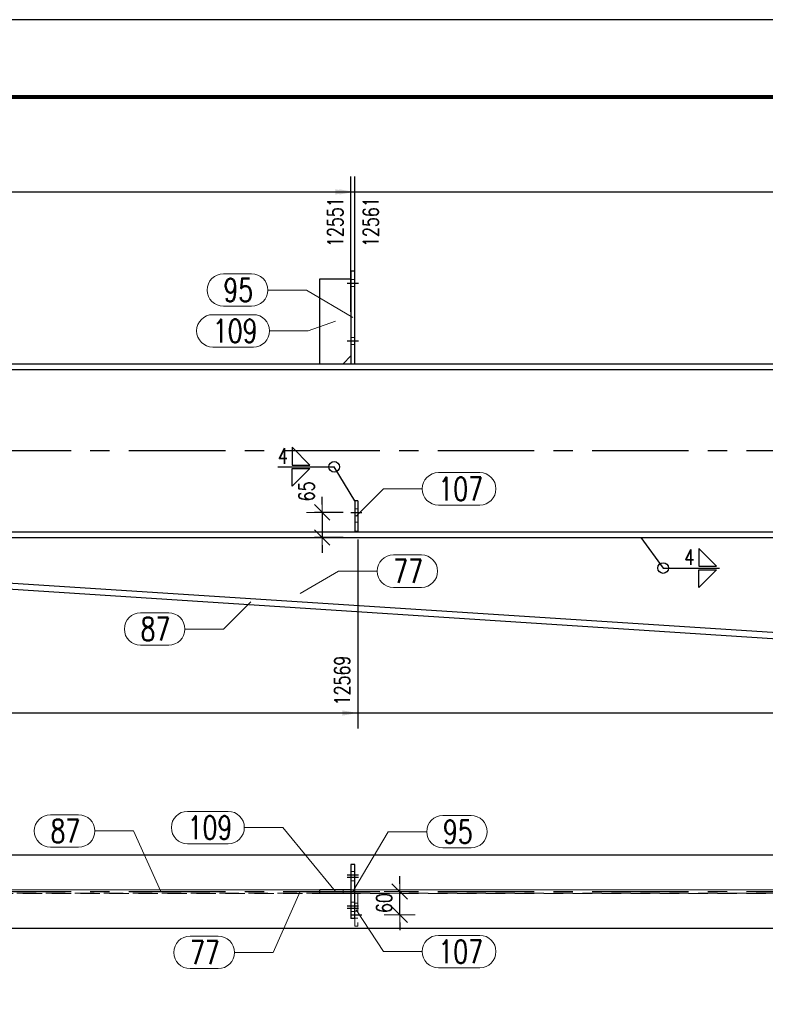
# Model space of a CAD drawing. Header units: millimetres. Extents: x 3528 to 4122, y 12541 to 12988.
# Tile 16 of 47: x 3786 to 3882, y 12834 to 12961. Entities that reach past the tile are written whole.
import ezdxf

# ---------------------------------------------------------------- set-up
doc = ezdxf.new("R2010")
doc.units = ezdxf.units.MM
doc.header["$LTSCALE"] = 10
doc.linetypes.add('HIDDEN', pattern=[0.375, 0.25, -0.125])
doc.linetypes.add('MITTE', pattern=[2, 1.25, -0.25, 0.25, -0.25])
doc.layers.get('Defpoints').update_dxf_attribs({"color": 1})
doc.layers.add('_FORMATKA', color=8, linetype='Continuous', plot=False)
for name, color, linetype, lineweight in [('_RAMKA', 7, 'Continuous', 35), ('PS_DIM', 4, 'Continuous', 13), ('PS_Hidden', 2, 'HIDDEN', 9), ('PS_Pos', 1, 'Continuous', 15), ('PS_SOLID', 7, 'Continuous', 30)]:
    doc.layers.add(name, color=color, linetype=linetype, lineweight=lineweight)
for name, color, linetype in [('PS_MID', 5, 'MITTE'), ('PS_SHAPE', 3, 'Continuous'), ('PS_WELD', 1, 'Continuous')]:
    doc.layers.add(name, color=color, linetype=linetype)
doc.styles.add('simplex', font='simplex.shx', dxfattribs={"width": 0.75})
doc.dimstyles.new('1_20_GŁ_DS1-LS20', dxfattribs={"dimtxt": 2, "dimasz": 2, "dimexe": 2, "dimexo": 5, "dimgap": 1, "dimtad": 1, "dimjust": 4, "dimdec": 0, "dimlfac": 20, "dimtxsty": 'simplex', "dimblk1": 'NONE', "dimsah": 1, "dimcen": 2, "dimclrd": 256, "dimclre": 256, "dimclrt": 4, "dimadec": 1, "dimazin": 0, "dimtfac": 1, "dimtdec": 0, "dimtmove": 2, "dimatfit": 3, "dimfxl": 1, "dimarcsym": 0})
doc.dimstyles.new('1_20_PRZ', dxfattribs={"dimtxt": 2, "dimasz": 1, "dimexe": 2, "dimexo": 5, "dimgap": 1, "dimtad": 1, "dimdec": 0, "dimlfac": 20, "dimtxsty": 'simplex', "dimblk": 'dimznak', "dimcen": 2, "dimse1": 1, "dimse2": 1, "dimclrd": 256, "dimclrt": 4, "dimadec": 1, "dimazin": 0, "dimtfac": 1, "dimtdec": 0, "dimtix": 1, "dimtmove": 2, "dimatfit": 3, "dimldrblk": 'dim-grot', "dimfxl": 1, "dimarcsym": 0})
doc.dimstyles.new('1_20_SC', dxfattribs={"dimtxt": 2, "dimasz": 1, "dimexe": 1, "dimexo": 1, "dimgap": 1, "dimtad": 1, "dimdec": 0, "dimlfac": 20, "dimtxsty": 'simplex', "dimblk": 'dimznak', "dimcen": 2, "dimclrd": 256, "dimclre": 256, "dimclrt": 4, "dimadec": 1, "dimazin": 0, "dimtfac": 1, "dimtdec": 0, "dimtix": 1, "dimtmove": 2, "dimatfit": 3, "dimldrblk": 'dim-grot', "dimfxl": 1, "dimarcsym": 0})

# ---------------------------------------------------------------- blocks, each defined once
blk = doc.blocks.new('*D22')
at = {"layer": 'Defpoints', "color": 0, "transparency": 16777216}
for p in [(3828.58, 12938.92), (3828.58, 12918.39), (3585.58, 12894.17)]:
    blk.add_point(p, dxfattribs=at)
at = {"layer": 'PS_DIM', "lineweight": -2, "transparency": 16777216}
for p, q in [((3585.58, 12899.17), (3585.58, 12940.92)), ((3828.58, 12923.39), (3828.58, 12940.92)), ((3585.58, 12938.92), (3826.58, 12938.92))]:
    blk.add_line(p, q, dxfattribs=at)
at = {"layer": 'PS_DIM', "transparency": 16777216}
blk.add_solid([(3826.58, 12939.25), (3826.58, 12938.58), (3828.58, 12938.92)], dxfattribs=at)
at = {"layer": 'PS_DIM', "color": 4, "transparency": 16777216, "insert": (3826.56, 12935), "char_height": 2, "attachment_point": 5, "rotation": 90, "style": 'simplex'}
blk.add_mtext('12551', dxfattribs=at)
blk = doc.blocks.new('_None')
blk = doc.blocks.new('*D23')
at = {"layer": 'Defpoints', "color": 0, "transparency": 16777216}
for p in [(3829.08, 12938.92), (3829.08, 12918.37), (3585.58, 12894.17)]:
    blk.add_point(p, dxfattribs=at)
at = {"layer": 'PS_DIM', "lineweight": -2, "transparency": 16777216}
for p, q in [((3585.58, 12899.17), (3585.58, 12940.92)), ((3829.08, 12923.37), (3829.08, 12940.92)), ((3585.58, 12938.92), (3827.08, 12938.92))]:
    blk.add_line(p, q, dxfattribs=at)
at = {"layer": 'PS_DIM', "transparency": 16777216}
blk.add_solid([(3827.08, 12939.25), (3827.08, 12938.58), (3829.08, 12938.92)], dxfattribs=at)
at = {"layer": 'PS_DIM', "color": 4, "transparency": 16777216, "insert": (3831.17, 12935), "char_height": 2, "attachment_point": 5, "rotation": 90, "style": 'simplex'}
blk.add_mtext('12561', dxfattribs=at)
blk = doc.blocks.new('*D24')
at = {"layer": 'Defpoints', "color": 0, "transparency": 16777216}
for p in [(3938.85, 12938.92), (3938.85, 12915.89), (3585.58, 12894.17)]:
    blk.add_point(p, dxfattribs=at)
at = {"layer": 'PS_DIM', "lineweight": -2, "transparency": 16777216}
for p, q in [((3585.58, 12899.17), (3585.58, 12940.92)), ((3938.85, 12920.89), (3938.85, 12940.92)), ((3585.58, 12938.92), (3936.85, 12938.92))]:
    blk.add_line(p, q, dxfattribs=at)
at = {"layer": 'PS_DIM', "transparency": 16777216}
blk.add_solid([(3936.85, 12939.25), (3936.85, 12938.58), (3938.85, 12938.92)], dxfattribs=at)
at = {"layer": 'PS_DIM', "color": 4, "transparency": 16777216, "insert": (3936.83, 12934.72), "char_height": 2, "attachment_point": 5, "rotation": 90, "style": 'simplex'}
blk.add_mtext('14756', dxfattribs=at)
blk = doc.blocks.new('*D25')
at = {"layer": 'Defpoints', "color": 0, "transparency": 16777216}
for p in [(3943.58, 12938.92), (3943.58, 12918.51), (3585.58, 12894.17)]:
    blk.add_point(p, dxfattribs=at)
at = {"layer": 'PS_DIM', "lineweight": -2, "transparency": 16777216}
for p, q in [((3585.58, 12899.17), (3585.58, 12940.92)), ((3943.58, 12923.51), (3943.58, 12940.92)), ((3585.58, 12938.92), (3941.58, 12938.92))]:
    blk.add_line(p, q, dxfattribs=at)
at = {"layer": 'PS_DIM', "transparency": 16777216}
blk.add_solid([(3941.58, 12939.25), (3941.58, 12938.58), (3943.58, 12938.92)], dxfattribs=at)
at = {"layer": 'PS_DIM', "color": 4, "transparency": 16777216, "insert": (3941.56, 12935), "char_height": 2, "attachment_point": 5, "rotation": 90, "style": 'simplex'}
blk.add_mtext('14851', dxfattribs=at)
blk = doc.blocks.new('*D26')
at = {"layer": 'Defpoints', "color": 0, "transparency": 16777216}
for p in [(3944.08, 12938.92), (3944.08, 12918.45), (3585.58, 12894.17)]:
    blk.add_point(p, dxfattribs=at)
at = {"layer": 'PS_DIM', "lineweight": -2, "transparency": 16777216}
for p, q in [((3585.58, 12899.17), (3585.58, 12940.92)), ((3944.08, 12923.45), (3944.08, 12940.92)), ((3585.58, 12938.92), (3942.08, 12938.92))]:
    blk.add_line(p, q, dxfattribs=at)
at = {"layer": 'PS_DIM', "transparency": 16777216}
blk.add_solid([(3942.08, 12939.25), (3942.08, 12938.58), (3944.08, 12938.92)], dxfattribs=at)
at = {"layer": 'PS_DIM', "color": 4, "transparency": 16777216, "insert": (3945.89, 12935), "char_height": 2, "attachment_point": 5, "rotation": 90, "style": 'simplex'}
blk.add_mtext('14861', dxfattribs=at)
blk = doc.blocks.new('*D27')
at = {"layer": 'Defpoints', "color": 0, "transparency": 16777216}
for p in [(3951.05, 12938.92), (3951.05, 12916.67), (3585.58, 12894.17)]:
    blk.add_point(p, dxfattribs=at)
at = {"layer": 'PS_DIM', "lineweight": -2, "transparency": 16777216}
for p, q in [((3585.58, 12899.17), (3585.58, 12940.92)), ((3951.05, 12921.67), (3951.05, 12940.92)), ((3585.58, 12938.92), (3949.05, 12938.92))]:
    blk.add_line(p, q, dxfattribs=at)
at = {"layer": 'PS_DIM', "transparency": 16777216}
blk.add_solid([(3949.05, 12939.25), (3949.05, 12938.58), (3951.05, 12938.92)], dxfattribs=at)
at = {"layer": 'PS_DIM', "color": 4, "transparency": 16777216, "insert": (3949.03, 12934.68), "char_height": 2, "attachment_point": 5, "rotation": 90, "style": 'simplex'}
blk.add_mtext('15000', dxfattribs=at)
blk = doc.blocks.new('*D28')
at = {"layer": 'Defpoints', "color": 0, "transparency": 16777216}
for p in [(3951.46, 12938.92), (3951.46, 12915.63), (3585.58, 12894.17)]:
    blk.add_point(p, dxfattribs=at)
at = {"layer": 'PS_DIM', "lineweight": -2, "transparency": 16777216}
for p, q in [((3585.58, 12899.17), (3585.58, 12940.92)), ((3951.46, 12920.63), (3951.46, 12940.92)), ((3585.58, 12938.92), (3949.46, 12938.92))]:
    blk.add_line(p, q, dxfattribs=at)
at = {"layer": 'PS_DIM', "transparency": 16777216}
blk.add_solid([(3949.46, 12939.25), (3949.46, 12938.58), (3951.46, 12938.92)], dxfattribs=at)
at = {"layer": 'PS_DIM', "color": 4, "transparency": 16777216, "insert": (3953.38, 12934.68), "char_height": 2, "attachment_point": 5, "rotation": 90, "style": 'simplex'}
blk.add_mtext('15008', dxfattribs=at)
blk = doc.blocks.new('*D32')
at = {"layer": 'Defpoints', "color": 0, "transparency": 16777216}
for p in [(3829.48, 12898.92), (3585.58, 12894.17), (3829.48, 12871.44)]:
    blk.add_point(p, dxfattribs=at)
at = {"layer": 'PS_DIM', "lineweight": -2, "transparency": 16777216}
for p, q in [((3829.48, 12893.92), (3829.48, 12869.44)), ((3585.58, 12889.17), (3585.58, 12869.44)), ((3585.58, 12871.44), (3827.48, 12871.44))]:
    blk.add_line(p, q, dxfattribs=at)
at = {"layer": 'PS_DIM', "transparency": 16777216}
blk.add_solid([(3827.48, 12871.77), (3827.48, 12871.1), (3829.48, 12871.44)], dxfattribs=at)
at = {"layer": 'PS_DIM', "color": 4, "transparency": 16777216, "insert": (3827.46, 12875.64), "char_height": 2, "attachment_point": 5, "rotation": 90, "style": 'simplex'}
blk.add_mtext('12569', dxfattribs=at)
blk = doc.blocks.new('*D33')
at = {"layer": 'Defpoints', "color": 0, "transparency": 16777216}
for p in [(3940.07, 12904.46), (3585.58, 12894.17), (3940.07, 12871.44)]:
    blk.add_point(p, dxfattribs=at)
at = {"layer": 'PS_DIM', "lineweight": -2, "transparency": 16777216}
for p, q in [((3940.07, 12899.46), (3940.07, 12869.44)), ((3585.58, 12889.17), (3585.58, 12869.44)), ((3585.58, 12871.44), (3938.07, 12871.44))]:
    blk.add_line(p, q, dxfattribs=at)
at = {"layer": 'PS_DIM', "transparency": 16777216}
blk.add_solid([(3938.07, 12871.77), (3938.07, 12871.1), (3940.07, 12871.44)], dxfattribs=at)
at = {"layer": 'PS_DIM', "color": 4, "transparency": 16777216, "insert": (3938.05, 12875.67), "char_height": 2, "attachment_point": 5, "rotation": 90, "style": 'simplex'}
blk.add_mtext('14780', dxfattribs=at)
blk = doc.blocks.new('*D34')
at = {"layer": 'Defpoints', "color": 0, "transparency": 16777216}
for p in [(3951.05, 12916.67), (3585.58, 12894.17), (3951.05, 12871.44)]:
    blk.add_point(p, dxfattribs=at)
at = {"layer": 'PS_DIM', "lineweight": -2, "transparency": 16777216}
for p, q in [((3951.05, 12911.67), (3951.05, 12869.44)), ((3585.58, 12889.17), (3585.58, 12869.44)), ((3585.58, 12871.44), (3949.05, 12871.44))]:
    blk.add_line(p, q, dxfattribs=at)
at = {"layer": 'PS_DIM', "transparency": 16777216}
blk.add_solid([(3949.05, 12871.77), (3949.05, 12871.1), (3951.05, 12871.44)], dxfattribs=at)
at = {"layer": 'PS_DIM', "color": 4, "transparency": 16777216, "insert": (3949.03, 12875.67), "char_height": 2, "attachment_point": 5, "rotation": 90, "style": 'simplex'}
blk.add_mtext('15000', dxfattribs=at)
blk = doc.blocks.new('*D35')
at = {"layer": 'Defpoints', "color": 0, "transparency": 16777216}
for p in [(3951.46, 12915.63), (3585.58, 12894.17), (3951.46, 12871.44)]:
    blk.add_point(p, dxfattribs=at)
at = {"layer": 'PS_DIM', "lineweight": -2, "transparency": 16777216}
for p, q in [((3951.46, 12910.63), (3951.46, 12869.44)), ((3585.58, 12889.17), (3585.58, 12869.44)), ((3585.58, 12871.44), (3949.46, 12871.44))]:
    blk.add_line(p, q, dxfattribs=at)
at = {"layer": 'PS_DIM', "transparency": 16777216}
blk.add_solid([(3949.46, 12871.77), (3949.46, 12871.1), (3951.46, 12871.44)], dxfattribs=at)
at = {"layer": 'PS_DIM', "color": 4, "transparency": 16777216, "insert": (3953.67, 12875.67), "char_height": 2, "attachment_point": 5, "rotation": 90, "style": 'simplex'}
blk.add_mtext('15008', dxfattribs=at)
blk = doc.blocks.new('dimznak')
at = {"color": 0}
for points in [[(0, 2), (0, -2)], [(-2, 0), (2, 0)]]:
    blk.add_lwpolyline(points, dxfattribs=at)
at = {"color": 2}
blk.add_lwpolyline([(1, 1), (-1, -1)], dxfattribs=at)
blk = doc.blocks.new('*D38')
at = {"layer": 'Defpoints', "color": 0, "transparency": 16777216}
for p in [(3699.83, 12894.17), (3930.82, 12894.17), (3714.11, 12892.8), (3770.39, 12890.83), (3917.18, 12879.64)]:
    blk.add_point(p, dxfattribs=at)
at = {"layer": 'PS_DIM', "lineweight": -2, "transparency": 16777216}
blk.add_arc((3692.86, 12894.17), 77.6, 357.033, 359.2616, dxfattribs=at)
for p, rotation in [((3770.46, 12894.17), 89.63081303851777), ((3770.3, 12889.16), 266.663851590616)]:
    blk.add_blockref('dimznak', p, dxfattribs=dict(at, rotation=rotation))
at = {"layer": 'PS_DIM', "color": 4, "transparency": 16777216, "insert": (3768.23, 12891.73), "char_height": 2, "attachment_point": 5, "rotation": 88.1473, "style": 'simplex'}
blk.add_mtext('3,7°', dxfattribs=at)
blk = doc.blocks.new('dim-grot')
blk.add_hatch(color=256).paths.add_polyline_path([(0, 0), (-2, 0.5), (-2, -0.5)])
blk.add_lwpolyline([(0, 0), (-2, 0.5), (-2, -0.5), (0, 0)])
blk = doc.blocks.new('*D39')
at = {"layer": 'Defpoints', "color": 0, "transparency": 16777216}
for p in [(3828.58, 12897.42), (3824.85, 12894.17), (3828.58, 12894.17)]:
    blk.add_point(p, dxfattribs=at)
at = {"layer": 'PS_DIM', "lineweight": -2, "transparency": 16777216}
for p, q in [((3824.85, 12898.42), (3824.85, 12899.42)), ((3827.58, 12897.42), (3823.85, 12897.42)), ((3824.85, 12897.42), (3824.85, 12894.17)), ((3827.58, 12894.17), (3823.85, 12894.17)), ((3824.85, 12893.17), (3824.85, 12892.17))]:
    blk.add_line(p, q, dxfattribs=at)
for p, rotation in [((3824.85, 12897.42), 270), ((3824.85, 12894.17), 90)]:
    blk.add_blockref('dimznak', p, dxfattribs=dict(at, rotation=rotation))
at = {"layer": 'PS_DIM', "color": 4, "transparency": 16777216, "insert": (3822.85, 12900.13), "char_height": 2, "attachment_point": 5, "rotation": 90, "style": 'simplex'}
blk.add_mtext('65', dxfattribs=at)
blk = doc.blocks.new('*D40')
at = {"layer": 'Defpoints', "color": 0, "transparency": 16777216}
for p in [(3950.71, 12916.3), (3699.83, 12894.17), (3930.82, 12894.17), (3918.19, 12890.55), (3916.62, 12878.37)]:
    blk.add_point(p, dxfattribs=at)
at = {"layer": 'PS_DIM', "lineweight": -2, "transparency": 16777216}
blk.add_arc((3930.82, 12894.17), 13.14, 184.3615, 223.6845, dxfattribs=at)
for p, rotation in [((3917.68, 12894.17), 92.18076421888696), ((3922.04, 12884.4), 315.8652371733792)]:
    blk.add_blockref('dimznak', p, dxfattribs=dict(at, rotation=rotation))
at = {"layer": 'PS_DIM', "color": 4, "transparency": 16777216, "insert": (3920.82, 12889.71), "char_height": 2, "attachment_point": 5, "rotation": 294.023, "style": 'simplex'}
blk.add_mtext('48,0°', dxfattribs=at)
blk = doc.blocks.new('*D43')
at = {"layer": 'Defpoints', "color": 0, "transparency": 16777216}
for p in [(3699.83, 12915.94), (3950.39, 12915.94), (3939.17, 12909.14), (3925.66, 12907.94), (3939.67, 12904.42)]:
    blk.add_point(p, dxfattribs=at)
at = {"layer": 'PS_DIM', "lineweight": -2, "transparency": 16777216}
blk.add_line((3939.78, 12903.42), (3940.15, 12899.95), dxfattribs=at)
blk.add_arc((3938.44, 12915.94), 15.08, 183.8005, 272.2916, dxfattribs=at)
for p, rotation in [((3923.36, 12915.94), 91.90022571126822), ((3940.04, 12900.95), 4.191777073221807)]:
    blk.add_blockref('dimznak', p, dxfattribs=dict(at, rotation=rotation))
at = {"layer": 'PS_DIM', "color": 4, "transparency": 16777216, "insert": (3929.82, 12906.36), "char_height": 2, "attachment_point": 5, "rotation": 318.046, "style": 'simplex'}
blk.add_mtext('96,1°', dxfattribs=at)
blk = doc.blocks.new('*D186')
at = {"layer": 'Defpoints', "color": 0, "transparency": 16777216}
for p in [(3831.13, 12848.32), (3834.9, 12848.32), (3829.98, 12845.32)]:
    blk.add_point(p, dxfattribs=at)
at = {"layer": 'PS_DIM', "lineweight": -2, "transparency": 16777216}
for p, q in [((3834.9, 12849.32), (3834.9, 12850.32)), ((3834.9, 12845.32), (3834.9, 12848.32)), ((3834.9, 12844.32), (3834.9, 12843.32))]:
    blk.add_line(p, q, dxfattribs=at)
for p, rotation in [((3834.9, 12848.32), 270), ((3834.9, 12845.32), 90)]:
    blk.add_blockref('dimznak', p, dxfattribs=dict(at, rotation=rotation))
at = {"layer": 'PS_DIM', "color": 4, "transparency": 16777216, "insert": (3832.9, 12846.82), "char_height": 2, "attachment_point": 5, "rotation": 90, "style": 'simplex'}
blk.add_mtext('60', dxfattribs=at)
blk = doc.blocks.new('*X204')
at = {"layer": 'PS_Hidden', "color": 2, "linetype": 'HIDDEN'}
for p, q in [((3829.08, 12927.57), (3828.58, 12927.57)), ((3829.08, 12926.67), (3828.58, 12926.67)), ((3829.08, 12920.07), (3828.58, 12920.07)), ((3829.08, 12919.17), (3828.58, 12919.17)), ((3829.48, 12897.87), (3829.08, 12897.87)), ((3829.48, 12896.97), (3829.08, 12896.97)), ((3829.48, 12896.17), (3829.08, 12896.17))]:
    blk.add_line(p, q, dxfattribs=at)
at = {"layer": 'PS_MID', "color": 5, "linetype": 'MITTE'}
for p, q in [((3828.08, 12927.12), (3829.58, 12927.12)), ((3828.08, 12927.12), (3829.58, 12927.12)), ((3828.08, 12927.12), (3829.58, 12927.12)), ((3828.08, 12927.12), (3829.58, 12927.12)), ((3828.08, 12919.62), (3829.58, 12919.62)), ((3828.08, 12919.62), (3829.58, 12919.62)), ((3828.08, 12919.62), (3829.58, 12919.62)), ((3828.08, 12919.62), (3829.58, 12919.62)), ((3699.83, 12905.42), (3953.55, 12905.42)), ((3828.58, 12897.42), (3829.98, 12897.42))]:
    blk.add_line(p, q, dxfattribs=at)
at = {"layer": 'PS_SOLID', "color": 7, "linetype": 'Continuous'}
for p, q in [((3828.58, 12928.67), (3828.58, 12916.67)), ((3829.08, 12928.67), (3828.58, 12928.67)), ((3829.08, 12916.67), (3829.08, 12928.67)), ((3824.58, 12916.67), (3824.58, 12927.67)), ((3824.58, 12927.67), (3828.58, 12927.67)), ((3827.58, 12916.67), (3828.58, 12917.67)), ((3699.83, 12916.67), (3951.05, 12916.67)), ((3699.83, 12915.94), (3950.39, 12915.94)), ((3829.48, 12898.92), (3829.08, 12898.92)), ((3829.08, 12898.92), (3829.08, 12894.92)), ((3829.48, 12898.92), (3829.48, 12894.92)), ((3699.83, 12894.9), (3931.48, 12894.9)), ((3829.48, 12894.92), (3829.08, 12894.92)), ((3699.83, 12894.17), (3930.82, 12894.17)), ((3714.06, 12892.05), (3917.09, 12878.9)), ((3917.18, 12879.64), (3714.11, 12892.8))]:
    blk.add_line(p, q, dxfattribs=at)
blk = doc.blocks.new('*X227')
at = {"color": 1}
for p, q in [((3812.07, 12928.31), (3815.72, 12928.31)), ((3817.82, 12926.21), (3822.82, 12926.21)), ((3828.83, 12922.67), (3822.82, 12926.21)), ((3812.07, 12924.11), (3815.72, 12924.11))]:
    blk.add_line(p, q, dxfattribs=at)
for centre, start, end in [((3812.07, 12926.21), 90, 270), ((3815.72, 12926.21), 270, 90)]:
    blk.add_arc(centre, 2.1, start, end, dxfattribs=at)
at = {"color": 2, "style": 'simplex', "width": 0.75}
blk.add_text('95', height=3, dxfattribs=at).set_placement((3812.07, 12924.71))
blk = doc.blocks.new('*X228')
at = {"color": 1}
for p, q in [((3810.7, 12923.02), (3815.95, 12923.02)), ((3826.58, 12922.17), (3823.05, 12920.92)), ((3818.05, 12920.92), (3823.05, 12920.92)), ((3810.7, 12918.82), (3815.95, 12918.82))]:
    blk.add_line(p, q, dxfattribs=at)
for centre, start, end in [((3810.7, 12920.92), 90, 270), ((3815.95, 12920.92), 270, 90)]:
    blk.add_arc(centre, 2.1, start, end, dxfattribs=at)
at = {"color": 2, "style": 'simplex', "width": 0.75}
blk.add_text('109', height=3, dxfattribs=at).set_placement((3810.7, 12919.42))
blk = doc.blocks.new('*X229')
at = {"color": 1}
for p, q in [((3834.08, 12891.9), (3837.72, 12891.9)), ((3822.03, 12886.93), (3826.98, 12889.8)), ((3826.98, 12889.8), (3831.98, 12889.8)), ((3834.08, 12887.7), (3837.72, 12887.7))]:
    blk.add_line(p, q, dxfattribs=at)
for centre, start, end in [((3834.08, 12889.8), 90, 270), ((3837.72, 12889.8), 270, 90)]:
    blk.add_arc(centre, 2.1, start, end, dxfattribs=at)
at = {"color": 2, "style": 'simplex', "width": 0.75}
blk.add_text('77', height=3, dxfattribs=at).set_placement((3834.08, 12888.3))
blk = doc.blocks.new('*X230')
at = {"color": 1}
for p, q in [((3815.62, 12885.85), (3812.08, 12882.31)), ((3801.34, 12884.41), (3804.98, 12884.41)), ((3807.08, 12882.31), (3812.08, 12882.31)), ((3801.34, 12880.21), (3804.98, 12880.21))]:
    blk.add_line(p, q, dxfattribs=at)
for centre, start, end in [((3801.34, 12882.31), 90, 270), ((3804.98, 12882.31), 270, 90)]:
    blk.add_arc(centre, 2.1, start, end, dxfattribs=at)
at = {"color": 2, "style": 'simplex', "width": 0.75}
blk.add_text('87', height=3, dxfattribs=at).set_placement((3801.34, 12880.81))
blk = doc.blocks.new('*X231')
at = {"color": 1}
for p, q in [((3839.92, 12902.56), (3845.27, 12902.56)), ((3829.28, 12896.92), (3832.82, 12900.46)), ((3832.82, 12900.46), (3837.82, 12900.46)), ((3839.92, 12898.36), (3845.27, 12898.36))]:
    blk.add_line(p, q, dxfattribs=at)
for centre, start, end in [((3839.92, 12900.46), 90, 270), ((3845.27, 12900.46), 270, 90)]:
    blk.add_arc(centre, 2.1, start, end, dxfattribs=at)
at = {"color": 2, "style": 'simplex', "width": 0.75}
blk.add_text('107', height=3, dxfattribs=at).set_placement((3839.92, 12898.96))
blk = doc.blocks.new('*X245')
at = {"layer": 'PS_Hidden', "color": 2, "linetype": 'HIDDEN'}
for p, q in [((3828.58, 12850.92), (3829.08, 12850.92)), ((3828.58, 12849.72), (3829.08, 12849.72)), ((3699.83, 12848.55), (3950.39, 12848.55)), ((3699.83, 12848.08), (3950.39, 12848.08)), ((3824.58, 12848.52), (3714.08, 12848.52)), ((3714.08, 12848.12), (3824.58, 12848.12)), ((3827.58, 12848.52), (3827.58, 12848.12)), ((3929.57, 12848.52), (3828.58, 12848.52)), ((3828.58, 12848.12), (3929.57, 12848.12)), ((3829.48, 12848.07), (3829.08, 12848.07)), ((3829.48, 12848.07), (3829.48, 12843.82)), ((3828.58, 12846.92), (3829.08, 12846.92)), ((3829.08, 12846.82), (3829.48, 12846.82)), ((3828.58, 12845.72), (3829.08, 12845.72)), ((3829.48, 12845.77), (3829.08, 12845.77)), ((3829.48, 12844.87), (3829.08, 12844.87)), ((3829.08, 12844.82), (3829.08, 12843.82)), ((3829.48, 12843.82), (3829.08, 12843.82))]:
    blk.add_line(p, q, dxfattribs=at)
at = {"layer": 'PS_MID', "color": 5, "linetype": 'MITTE'}
for p, q in [((3828.08, 12850.47), (3829.58, 12850.47)), ((3828.08, 12850.47), (3829.58, 12850.47)), ((3828.08, 12850.17), (3829.58, 12850.17)), ((3828.08, 12850.17), (3829.58, 12850.17)), ((3699.83, 12848.32), (3953.55, 12848.32)), ((3828.08, 12846.47), (3829.58, 12846.47)), ((3828.08, 12846.47), (3829.58, 12846.47)), ((3828.08, 12846.17), (3829.58, 12846.17)), ((3828.08, 12846.17), (3829.58, 12846.17)), ((3828.58, 12845.32), (3829.98, 12845.32))]:
    blk.add_line(p, q, dxfattribs=at)
at = {"layer": 'PS_SOLID', "color": 7, "linetype": 'Continuous'}
for p, q in [((3699.83, 12853.07), (3951.05, 12853.07)), ((3828.58, 12851.82), (3828.58, 12844.82)), ((3829.08, 12851.82), (3828.58, 12851.82)), ((3829.08, 12844.82), (3829.08, 12851.82)), ((3824.58, 12848.12), (3824.58, 12848.52)), ((3828.58, 12848.52), (3824.58, 12848.52)), ((3824.58, 12848.12), (3828.58, 12848.12)), ((3829.08, 12844.82), (3828.58, 12844.82)), ((3699.83, 12843.57), (3951.05, 12843.57))]:
    blk.add_line(p, q, dxfattribs=at)
blk = doc.blocks.new('*X268')
at = {"color": 1}
for p, q in [((3822.03, 12848.32), (3818.5, 12840.43)), ((3807.75, 12842.53), (3811.4, 12842.53)), ((3813.5, 12840.43), (3818.5, 12840.43)), ((3807.75, 12838.33), (3811.4, 12838.33))]:
    blk.add_line(p, q, dxfattribs=at)
for centre, start, end in [((3807.75, 12840.43), 90, 270), ((3811.4, 12840.43), 270, 90)]:
    blk.add_arc(centre, 2.1, start, end, dxfattribs=at)
at = {"color": 2, "style": 'simplex', "width": 0.75}
blk.add_text('77', height=3, dxfattribs=at).set_placement((3807.75, 12838.93))
blk = doc.blocks.new('*X269')
at = {"color": 1}
for p, q in [((3807.43, 12858.7), (3812.68, 12858.7)), ((3814.78, 12856.6), (3819.78, 12856.6)), ((3826.58, 12848.32), (3819.78, 12856.6)), ((3807.43, 12854.5), (3812.68, 12854.5))]:
    blk.add_line(p, q, dxfattribs=at)
for centre, start, end in [((3807.43, 12856.6), 90, 270), ((3812.68, 12856.6), 270, 90)]:
    blk.add_arc(centre, 2.1, start, end, dxfattribs=at)
at = {"color": 2, "style": 'simplex', "width": 0.75}
blk.add_text('109', height=3, dxfattribs=at).set_placement((3807.43, 12855.1))
blk = doc.blocks.new('*X270')
at = {"color": 1}
for p, q in [((3840.5, 12858.17), (3844.14, 12858.17)), ((3828.83, 12848.32), (3833.4, 12856.07)), ((3833.4, 12856.07), (3838.4, 12856.07)), ((3840.5, 12853.97), (3844.14, 12853.97))]:
    blk.add_line(p, q, dxfattribs=at)
for centre, start, end in [((3840.5, 12856.07), 90, 270), ((3844.14, 12856.07), 270, 90)]:
    blk.add_arc(centre, 2.1, start, end, dxfattribs=at)
at = {"color": 2, "style": 'simplex', "width": 0.75}
blk.add_text('95', height=3, dxfattribs=at).set_placement((3840.5, 12854.57))
blk = doc.blocks.new('*X271')
at = {"color": 1}
for p, q in [((3789.67, 12858.26), (3793.32, 12858.26)), ((3795.42, 12856.16), (3800.42, 12856.16)), ((3803.95, 12848.32), (3800.42, 12856.16)), ((3789.67, 12854.06), (3793.32, 12854.06))]:
    blk.add_line(p, q, dxfattribs=at)
for centre, start, end in [((3789.67, 12856.16), 90, 270), ((3793.32, 12856.16), 270, 90)]:
    blk.add_arc(centre, 2.1, start, end, dxfattribs=at)
at = {"color": 2, "style": 'simplex', "width": 0.75}
blk.add_text('87', height=3, dxfattribs=at).set_placement((3789.67, 12854.66))
blk = doc.blocks.new('*X272')
at = {"color": 1}
for p, q in [((3829.28, 12845.94), (3832.82, 12840.54)), ((3839.92, 12842.64), (3845.27, 12842.64)), ((3832.82, 12840.54), (3837.82, 12840.54)), ((3839.92, 12838.44), (3845.27, 12838.44))]:
    blk.add_line(p, q, dxfattribs=at)
for centre, start, end in [((3839.92, 12840.54), 90, 270), ((3845.27, 12840.54), 270, 90)]:
    blk.add_arc(centre, 2.1, start, end, dxfattribs=at)
at = {"color": 2, "style": 'simplex', "width": 0.75}
blk.add_text('107', height=3, dxfattribs=at).set_placement((3839.92, 12839.04))
blk = doc.blocks.new('*X495')
at = {"color": 2}
for p, q in [((3823.27, 12903.55), (3820.97, 12905.85)), ((3820.97, 12905.85), (3820.97, 12903.55)), ((3820.97, 12903.55), (3823.27, 12903.55)), ((3820.97, 12903.09), (3823.27, 12903.09)), ((3823.27, 12903.09), (3820.97, 12900.79)), ((3820.97, 12900.79), (3820.97, 12903.09))]:
    blk.add_line(p, q, dxfattribs=at)
at = {"color": 9}
for p in [(3819.13, 12903.32), (3829.08, 12898.92)]:
    blk.add_line(p, (3826.42, 12903.32), dxfattribs=at)
blk.add_circle((3826.42, 12903.32), 0.69, dxfattribs=at)
at = {"color": 3, "style": 'simplex', "width": 0.75}
blk.add_text('4', height=2, dxfattribs=at).set_placement((3819.13, 12903.72))
blk = doc.blocks.new('*X496')
at = {"color": 9}
for p, q in [((3866.12, 12894.17), (3869.03, 12890.21)), ((3869.03, 12890.21), (3876.31, 12890.21))]:
    blk.add_line(p, q, dxfattribs=at)
at = {"color": 2}
for p, q in [((3875.93, 12890.44), (3873.63, 12892.74)), ((3873.63, 12892.74), (3873.63, 12890.44)), ((3873.63, 12890.44), (3875.93, 12890.44)), ((3873.63, 12889.98), (3875.93, 12889.98)), ((3875.93, 12889.98), (3873.63, 12887.68)), ((3873.63, 12887.68), (3873.63, 12889.98))]:
    blk.add_line(p, q, dxfattribs=at)
at = {"color": 9}
blk.add_circle((3869.03, 12890.21), 0.69, dxfattribs=at)
at = {"color": 3, "style": 'simplex', "width": 0.75}
blk.add_text('4', height=2, dxfattribs=at).set_placement((3871.79, 12890.61))

msp = doc.modelspace()

# ---------------------------------------------------------------- linework, layer by layer
at = {"layer": '_FORMATKA', "lineweight": -3}
msp.add_lwpolyline([(3527.638, 12541.219), (4121.638, 12541.219), (4121.638, 12961.219), (3527.638, 12961.219)], close=True, dxfattribs=at)
at = {"layer": '_RAMKA', "lineweight": -3, "const_width": 0.5}
msp.add_lwpolyline([(3557.638, 12551.219), (4111.638, 12551.219), (4111.638, 12951.219), (3557.638, 12951.219)], close=True, dxfattribs=at)

# ---------------------------------------------------------------- block references
at = {"layer": 'PS_Pos'}
for name in ['*X227', '*X228', '*X231', '*X229', '*X230', '*X271', '*X269', '*X270', '*X268', '*X272']:
    msp.add_blockref(name, (0, 0), dxfattribs=at)
at = {"layer": 'PS_SHAPE'}
for name in ['*X204', '*X245']:
    msp.add_blockref(name, (0, 0), dxfattribs=at)
at = {"layer": 'PS_WELD'}
for name in ['*X495', '*X496']:
    msp.add_blockref(name, (0, 0), dxfattribs=at)

# ---------------------------------------------------------------- dimensions: what is measured, and where the dimension line sits
at = {"layer": 'PS_DIM'}
for base, p2, text, picture, middle in [((3828.581, 12938.917), (3828.581, 12918.386), '12551', '*D22', (3826.561, 12935.004)), ((3829.081, 12938.917), (3829.081, 12918.373), '12561', '*D23', (3831.166, 12935.004)), ((3938.848, 12938.917), (3938.848, 12915.894), '14756', '*D24', (3936.828, 12934.719)), ((3943.581, 12938.917), (3943.581, 12918.508), '14851', '*D25', (3941.561, 12935.004)), ((3944.081, 12938.917), (3944.081, 12918.447), '14861', '*D26', (3945.89, 12935.004)), ((3951.047, 12938.917), (3951.047, 12916.672), '15000', '*D27', (3949.027, 12934.683)), ((3951.456, 12938.917), (3951.456, 12915.632), '15008', '*D28', (3953.379, 12934.683)), ((3951.047, 12871.437), (3951.047, 12916.672), '15000', '*D34', (3949.027, 12875.672)), ((3951.456, 12871.437), (3951.456, 12915.632), '15008', '*D35', (3953.671, 12875.672)), ((3940.068, 12871.437), (3940.068, 12904.459), '14780', '*D33', (3938.048, 12875.672)), ((3829.481, 12871.437), (3829.481, 12898.922), '12569', '*D32', (3827.461, 12875.636))]:
    dim = msp.add_linear_dim(base=base, p1=(3585.581, 12894.172), p2=p2, text=text, dimstyle='1_20_GŁ_DS1-LS20', dxfattribs=at)
    dim.commit()
    dim.dimension.update_dxf_attribs({"geometry": picture, "text_midpoint": middle, "dimtype": 128, "text_rotation": 90})
for base, line1, line2, picture, middle in [((3925.657, 12907.945), ((3699.831, 12915.942), (3950.391, 12915.942)), ((3939.671, 12904.417), (3939.166, 12909.14)), '*D43', (3929.824, 12906.357)), ((3918.191, 12890.547), ((3950.713, 12916.3), (3916.618, 12878.372)), ((3699.831, 12894.172), (3930.821, 12894.172)), '*D40', (3920.82, 12889.714)), ((3770.387, 12890.828), ((3699.831, 12894.172), (3930.821, 12894.172)), ((3917.18, 12879.645), (3714.106, 12892.796)), '*D38', (3768.229, 12891.734))]:
    dim = msp.add_angular_dim_2l(base=base, line1=line1, line2=line2, dimstyle='1_20_SC', dxfattribs=at)
    dim.commit()
    dim.dimension.update_dxf_attribs({"geometry": picture, "text_midpoint": middle})
dim = msp.add_linear_dim(base=(3824.853, 12894.172), p1=(3828.581, 12897.422), p2=(3828.581, 12894.172), angle=90, dimstyle='1_20_SC', dxfattribs=at)
dim.commit()
dim.dimension.update_dxf_attribs({"geometry": '*D39', "text_midpoint": (3822.853, 12900.13), "dimtype": 128})
dim = msp.add_linear_dim(base=(3834.896, 12848.318), p1=(3829.981, 12845.318), p2=(3831.132, 12848.318), angle=90, dimstyle='1_20_PRZ', dxfattribs=at)
dim.commit()
dim.dimension.update_dxf_attribs({"geometry": '*D186', "text_midpoint": (3832.896, 12846.818)})

doc.saveas('drawing.dxf')
